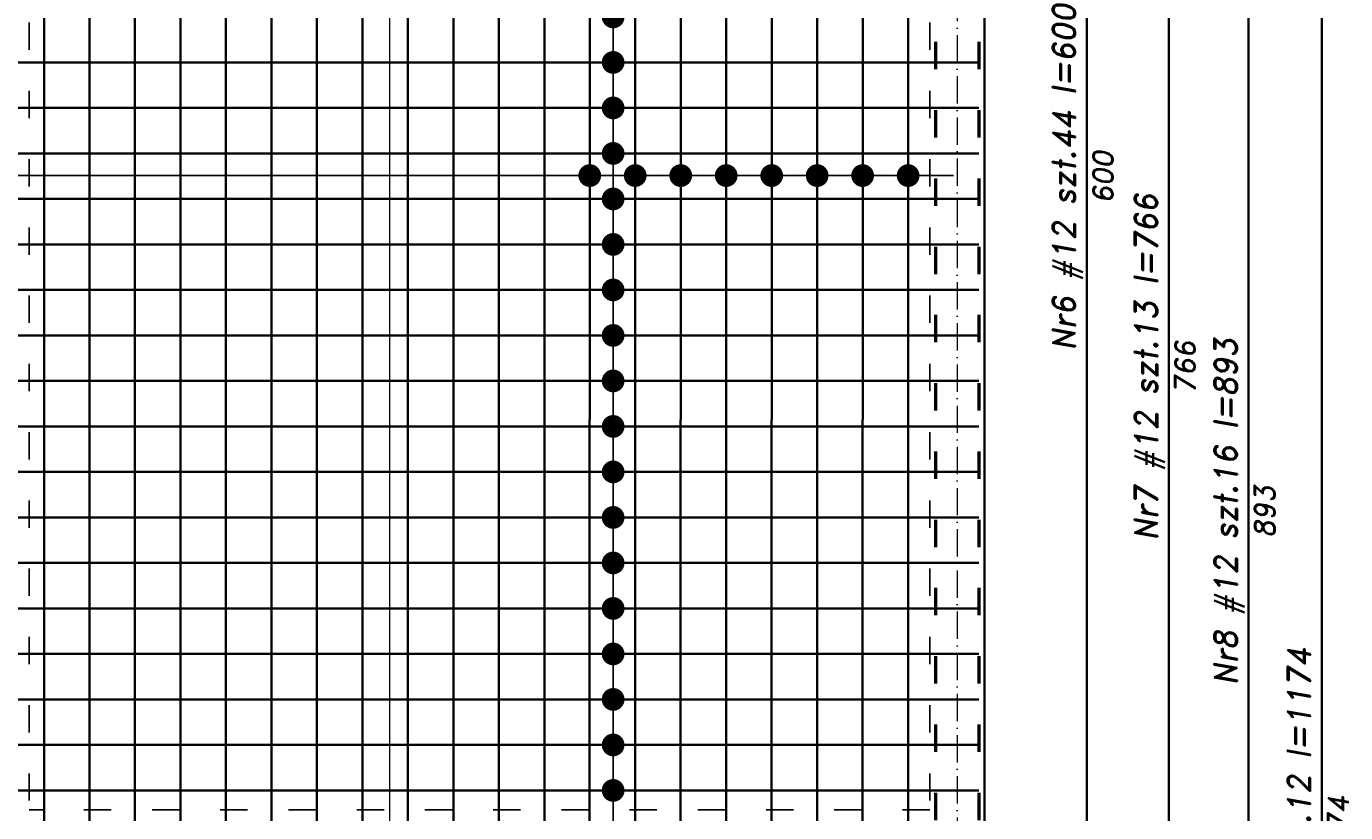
# Model space of a CAD drawing. Header units: millimetres. Extents: x 300938 to 312016, y 11971 to 20881.
# Tile 135 of 239: x 308001 to 308581, y 16930 to 17276. Entities that reach past the tile are written whole.
import ezdxf

# ---------------------------------------------------------------- set-up
doc = ezdxf.new("R2010")
doc.units = ezdxf.units.MM
doc.linetypes.add('ACAD_ISO03W100', pattern=[30, 12, -18])
doc.linetypes.add('ACAD_ISO10W100', pattern=[18, 12, -3, 0, -3])
for name, color, linetype, lineweight in [('konstrukcja', 3, 'Continuous', 35), ('konstrukcja wymiary', 1, 'Continuous', 13), ('opisy', 2, 'Continuous', 18), ('osie', 5, 'ACAD_ISO10W100', 13), ('zbrojenie', 4, 'Continuous', 50), ('zbrojenie płyty', 141, 'Continuous', 35)]:
    doc.layers.add(name, color=color, linetype=linetype, lineweight=lineweight)
doc.layers.add('przerywane', color=6, linetype='ACAD_ISO03W100')
doc.styles.add('KONSTRUKCJA', font='romand.shx', dxfattribs={"oblique": 10})
doc.styles.get("Standard").update_dxf_attribs({"font": 'romand.shx', "oblique": 10})
doc.dimstyles.new('150', dxfattribs={"dimtxt": 10, "dimasz": 7, "dimexe": 1.25, "dimexo": 0.625, "dimgap": 3, "dimtad": 1, "dimdec": 0, "dimrnd": 0.5, "dimtxsty": 'KONSTRUKCJA', "dimblk": 'ARCHTICK', "dimcen": 2.5, "dimadec": 0, "dimazin": 0, "dimtfac": 1, "dimtdec": 0, "dimtix": 1, "dimtmove": 0, "dimatfit": 3, "dimfxl": 4, "dimfxlon": 1, "dimarcsym": 0})
doc.dimstyles.new('kropki', dxfattribs={"dimtxt": 0.001, "dimasz": 10, "dimexe": 1.25, "dimexo": 0.625, "dimgap": 1, "dimtad": 1, "dimtxsty": 'Standard', "dimblk": 'DOT', "dimcen": 2.5, "dimadec": 0, "dimazin": 0, "dimtfac": 1, "dimtmove": 0, "dimatfit": 3, "dimfxl": 1, "dimfxlon": 1, "dimarcsym": 0})

# ---------------------------------------------------------------- blocks, each defined once
blk = doc.blocks.new('_ArchTick')
at = {"color": 0, "linetype": 'ByBlock', "lineweight": 13, "const_width": 0.15}
blk.add_lwpolyline([(-0.5, -0.5), (0.5, 0.5)], dxfattribs=at)
blk = doc.blocks.new('*D1286')
at = {"layer": 'Defpoints', "color": 0, "transparency": 16777216}
for p in [(308398.44, 17601.22), (308234.44, 16613.22), (308398.44, 16613.22)]:
    blk.add_point(p, dxfattribs=at)
at = {"layer": 'konstrukcja wymiary', "color": 0, "lineweight": -2, "transparency": 16777216}
for p, q in [((308234.44, 17597.22), (308234.44, 17602.47)), ((308234.44, 17601.22), (308398.44, 17601.22)), ((308398.44, 17597.22), (308398.44, 17602.47))]:
    blk.add_line(p, q, dxfattribs=at)
at = {"layer": 'konstrukcja wymiary', "color": 0, "lineweight": -2, "transparency": 16777216, "xscale": 7, "yscale": 7, "zscale": 7, "rotation": 180}
blk.add_blockref('_ArchTick', (308234.44, 17601.22), dxfattribs=at)
at = {"layer": 'konstrukcja wymiary', "color": 0, "lineweight": -2, "transparency": 16777216, "xscale": 7, "yscale": 7, "zscale": 7}
blk.add_blockref('_ArchTick', (308398.44, 17601.22), dxfattribs=at)
at = {"layer": 'konstrukcja wymiary', "color": 0, "transparency": 16777216, "insert": (308316.44, 17609.22), "char_height": 10, "attachment_point": 5, "style": 'KONSTRUKCJA'}
blk.add_mtext('164', dxfattribs=at)
blk = doc.blocks.new('*D1287')
at = {"layer": 'Defpoints', "color": 0, "transparency": 16777216}
for p in [(308422.44, 17601.22), (308422.44, 17511.22), (308398.44, 16613.22)]:
    blk.add_point(p, dxfattribs=at)
at = {"layer": 'konstrukcja wymiary', "color": 0, "lineweight": -2, "transparency": 16777216}
for p, q in [((308398.44, 17601.22), (308391.44, 17601.22)), ((308398.44, 17597.22), (308398.44, 17602.47)), ((308398.44, 17601.22), (308422.44, 17601.22)), ((308422.44, 17597.22), (308422.44, 17602.47)), ((308422.44, 17601.22), (308429.44, 17601.22))]:
    blk.add_line(p, q, dxfattribs=at)
at = {"layer": 'konstrukcja wymiary', "color": 0, "lineweight": -2, "transparency": 16777216, "xscale": 7, "yscale": 7, "zscale": 7}
blk.add_blockref('_ArchTick', (308398.44, 17601.22), dxfattribs=at)
at = {"layer": 'konstrukcja wymiary', "color": 0, "lineweight": -2, "transparency": 16777216, "xscale": 7, "yscale": 7, "zscale": 7, "rotation": 180}
blk.add_blockref('_ArchTick', (308422.44, 17601.22), dxfattribs=at)
at = {"layer": 'konstrukcja wymiary', "color": 0, "transparency": 16777216, "insert": (308410.44, 17609.22), "char_height": 10, "attachment_point": 5, "style": 'KONSTRUKCJA'}
blk.add_mtext('24', dxfattribs=at)
blk = doc.blocks.new('_Dot')
at = {"color": 0, "linetype": 'ByBlock', "lineweight": -2}
blk.add_line((-0.5, 0), (-1, 0), dxfattribs=at)
at = {"color": 0, "linetype": 'ByBlock', "const_width": 0.5}
blk.add_lwpolyline([(-0.25, 0, 1), (0.25, 0, 1)], format="xyb", close=True, dxfattribs=at)
blk = doc.blocks.new('*D1364')
at = {"layer": 'Defpoints', "color": 0, "transparency": 16777216}
for p in [(308248.93, 17299.72), (308248.93, 17279.72), (308259.19, 17279.72)]:
    blk.add_point(p, dxfattribs=at)
at = {"layer": 'konstrukcja wymiary', "color": 0, "lineweight": -2, "transparency": 16777216}
for p, q in [((308259.19, 17309.72), (308259.19, 17319.72)), ((308258.19, 17299.72), (308260.44, 17299.72)), ((308259.19, 17299.72), (308259.19, 17279.72)), ((308258.19, 17279.72), (308260.44, 17279.72)), ((308259.19, 17269.72), (308259.19, 17259.72))]:
    blk.add_line(p, q, dxfattribs=at)
at = {"layer": 'konstrukcja wymiary', "color": 0, "lineweight": -2, "transparency": 16777216, "xscale": 10, "yscale": 10, "zscale": 10}
for p, rotation in [((308259.19, 17299.72), 270), ((308259.19, 17279.72), 90)]:
    blk.add_blockref('_Dot', p, dxfattribs=dict(at, rotation=rotation))
at = {"layer": 'konstrukcja wymiary', "color": 0, "transparency": 16777216, "insert": (308258.19, 17289.72), "char_height": 0.001, "attachment_point": 5, "rotation": 90}
blk.add_mtext('20', dxfattribs=at)
blk = doc.blocks.new('*D1365')
at = {"layer": 'Defpoints', "color": 0, "transparency": 16777216}
for p in [(308248.93, 17279.72), (308248.93, 17259.72), (308259.19, 17259.72)]:
    blk.add_point(p, dxfattribs=at)
at = {"layer": 'konstrukcja wymiary', "color": 0, "lineweight": -2, "transparency": 16777216}
for p, q in [((308259.19, 17289.72), (308259.19, 17299.72)), ((308258.19, 17279.72), (308260.44, 17279.72)), ((308259.19, 17279.72), (308259.19, 17259.72)), ((308258.19, 17259.72), (308260.44, 17259.72)), ((308259.19, 17249.72), (308259.19, 17239.72))]:
    blk.add_line(p, q, dxfattribs=at)
at = {"layer": 'konstrukcja wymiary', "color": 0, "lineweight": -2, "transparency": 16777216, "xscale": 10, "yscale": 10, "zscale": 10}
for p, rotation in [((308259.19, 17279.72), 270), ((308259.19, 17259.72), 90)]:
    blk.add_blockref('_Dot', p, dxfattribs=dict(at, rotation=rotation))
at = {"layer": 'konstrukcja wymiary', "color": 0, "transparency": 16777216, "insert": (308258.19, 17269.72), "char_height": 0.001, "attachment_point": 5, "rotation": 90}
blk.add_mtext('20', dxfattribs=at)
blk = doc.blocks.new('*D1366')
at = {"layer": 'Defpoints', "color": 0, "transparency": 16777216}
for p in [(308248.93, 17259.72), (308248.93, 17239.72), (308259.19, 17239.72)]:
    blk.add_point(p, dxfattribs=at)
at = {"layer": 'konstrukcja wymiary', "color": 0, "lineweight": -2, "transparency": 16777216}
for p, q in [((308259.19, 17269.72), (308259.19, 17279.72)), ((308258.19, 17259.72), (308260.44, 17259.72)), ((308259.19, 17259.72), (308259.19, 17239.72)), ((308258.19, 17239.72), (308260.44, 17239.72)), ((308259.19, 17229.72), (308259.19, 17219.72))]:
    blk.add_line(p, q, dxfattribs=at)
at = {"layer": 'konstrukcja wymiary', "color": 0, "lineweight": -2, "transparency": 16777216, "xscale": 10, "yscale": 10, "zscale": 10}
for p, rotation in [((308259.19, 17259.72), 270), ((308259.19, 17239.72), 90)]:
    blk.add_blockref('_Dot', p, dxfattribs=dict(at, rotation=rotation))
at = {"layer": 'konstrukcja wymiary', "color": 0, "transparency": 16777216, "insert": (308258.19, 17249.72), "char_height": 0.001, "attachment_point": 5, "rotation": 90}
blk.add_mtext('20', dxfattribs=at)
blk = doc.blocks.new('*D1367')
at = {"layer": 'Defpoints', "color": 0, "transparency": 16777216}
for p in [(308248.93, 17239.72), (308248.93, 17219.72), (308259.19, 17219.72)]:
    blk.add_point(p, dxfattribs=at)
at = {"layer": 'konstrukcja wymiary', "color": 0, "lineweight": -2, "transparency": 16777216}
for p, q in [((308259.19, 17249.72), (308259.19, 17259.72)), ((308258.19, 17239.72), (308260.44, 17239.72)), ((308259.19, 17239.72), (308259.19, 17219.72)), ((308258.19, 17219.72), (308260.44, 17219.72)), ((308259.19, 17209.72), (308259.19, 17199.72))]:
    blk.add_line(p, q, dxfattribs=at)
at = {"layer": 'konstrukcja wymiary', "color": 0, "lineweight": -2, "transparency": 16777216, "xscale": 10, "yscale": 10, "zscale": 10}
for p, rotation in [((308259.19, 17239.72), 270), ((308259.19, 17219.72), 90)]:
    blk.add_blockref('_Dot', p, dxfattribs=dict(at, rotation=rotation))
at = {"layer": 'konstrukcja wymiary', "color": 0, "transparency": 16777216, "insert": (308258.19, 17229.72), "char_height": 0.001, "attachment_point": 5, "rotation": 90}
blk.add_mtext('20', dxfattribs=at)
blk = doc.blocks.new('*D1368')
at = {"layer": 'Defpoints', "color": 0, "transparency": 16777216}
for p in [(308248.93, 17219.72), (308248.93, 17199.72), (308259.19, 17199.72)]:
    blk.add_point(p, dxfattribs=at)
at = {"layer": 'konstrukcja wymiary', "color": 0, "lineweight": -2, "transparency": 16777216}
for p, q in [((308259.19, 17229.72), (308259.19, 17239.72)), ((308258.19, 17219.72), (308260.44, 17219.72)), ((308259.19, 17219.72), (308259.19, 17199.72)), ((308258.19, 17199.72), (308260.44, 17199.72)), ((308259.19, 17189.72), (308259.19, 17179.72))]:
    blk.add_line(p, q, dxfattribs=at)
at = {"layer": 'konstrukcja wymiary', "color": 0, "lineweight": -2, "transparency": 16777216, "xscale": 10, "yscale": 10, "zscale": 10}
for p, rotation in [((308259.19, 17219.72), 270), ((308259.19, 17199.72), 90)]:
    blk.add_blockref('_Dot', p, dxfattribs=dict(at, rotation=rotation))
at = {"layer": 'konstrukcja wymiary', "color": 0, "transparency": 16777216, "insert": (308258.19, 17209.72), "char_height": 0.001, "attachment_point": 5, "rotation": 90}
blk.add_mtext('20', dxfattribs=at)
blk = doc.blocks.new('*D1369')
at = {"layer": 'Defpoints', "color": 0, "transparency": 16777216}
for p in [(308248.93, 17199.72), (308248.93, 17179.72), (308259.19, 17179.72)]:
    blk.add_point(p, dxfattribs=at)
at = {"layer": 'konstrukcja wymiary', "color": 0, "lineweight": -2, "transparency": 16777216}
for p, q in [((308259.19, 17209.72), (308259.19, 17219.72)), ((308258.19, 17199.72), (308260.44, 17199.72)), ((308259.19, 17199.72), (308259.19, 17179.72)), ((308258.19, 17179.72), (308260.44, 17179.72)), ((308259.19, 17169.72), (308259.19, 17159.72))]:
    blk.add_line(p, q, dxfattribs=at)
at = {"layer": 'konstrukcja wymiary', "color": 0, "lineweight": -2, "transparency": 16777216, "xscale": 10, "yscale": 10, "zscale": 10}
for p, rotation in [((308259.19, 17199.72), 270), ((308259.19, 17179.72), 90)]:
    blk.add_blockref('_Dot', p, dxfattribs=dict(at, rotation=rotation))
at = {"layer": 'konstrukcja wymiary', "color": 0, "transparency": 16777216, "insert": (308258.19, 17189.72), "char_height": 0.001, "attachment_point": 5, "rotation": 90}
blk.add_mtext('20', dxfattribs=at)
blk = doc.blocks.new('*D1370')
at = {"layer": 'Defpoints', "color": 0, "transparency": 16777216}
for p in [(308248.93, 17179.72), (308248.93, 17159.72), (308259.19, 17159.72)]:
    blk.add_point(p, dxfattribs=at)
at = {"layer": 'konstrukcja wymiary', "color": 0, "lineweight": -2, "transparency": 16777216}
for p, q in [((308259.19, 17189.72), (308259.19, 17199.72)), ((308258.19, 17179.72), (308260.44, 17179.72)), ((308259.19, 17179.72), (308259.19, 17159.72)), ((308258.19, 17159.72), (308260.44, 17159.72)), ((308259.19, 17149.72), (308259.19, 17139.72))]:
    blk.add_line(p, q, dxfattribs=at)
at = {"layer": 'konstrukcja wymiary', "color": 0, "lineweight": -2, "transparency": 16777216, "xscale": 10, "yscale": 10, "zscale": 10}
for p, rotation in [((308259.19, 17179.72), 270), ((308259.19, 17159.72), 90)]:
    blk.add_blockref('_Dot', p, dxfattribs=dict(at, rotation=rotation))
at = {"layer": 'konstrukcja wymiary', "color": 0, "transparency": 16777216, "insert": (308258.19, 17169.72), "char_height": 0.001, "attachment_point": 5, "rotation": 90}
blk.add_mtext('20', dxfattribs=at)
blk = doc.blocks.new('*D1371')
at = {"layer": 'Defpoints', "color": 0, "transparency": 16777216}
for p in [(308248.93, 17159.72), (308248.93, 17139.72), (308259.19, 17139.72)]:
    blk.add_point(p, dxfattribs=at)
at = {"layer": 'konstrukcja wymiary', "color": 0, "lineweight": -2, "transparency": 16777216}
for p, q in [((308259.19, 17169.72), (308259.19, 17179.72)), ((308258.19, 17159.72), (308260.44, 17159.72)), ((308259.19, 17159.72), (308259.19, 17139.72)), ((308258.19, 17139.72), (308260.44, 17139.72)), ((308259.19, 17129.72), (308259.19, 17119.72))]:
    blk.add_line(p, q, dxfattribs=at)
at = {"layer": 'konstrukcja wymiary', "color": 0, "lineweight": -2, "transparency": 16777216, "xscale": 10, "yscale": 10, "zscale": 10}
for p, rotation in [((308259.19, 17159.72), 270), ((308259.19, 17139.72), 90)]:
    blk.add_blockref('_Dot', p, dxfattribs=dict(at, rotation=rotation))
at = {"layer": 'konstrukcja wymiary', "color": 0, "transparency": 16777216, "insert": (308258.19, 17149.72), "char_height": 0.001, "attachment_point": 5, "rotation": 90}
blk.add_mtext('20', dxfattribs=at)
blk = doc.blocks.new('*D1372')
at = {"layer": 'Defpoints', "color": 0, "transparency": 16777216}
for p in [(308248.93, 17139.72), (308248.93, 17119.72), (308259.19, 17119.72)]:
    blk.add_point(p, dxfattribs=at)
at = {"layer": 'konstrukcja wymiary', "color": 0, "lineweight": -2, "transparency": 16777216}
for p, q in [((308259.19, 17149.72), (308259.19, 17159.72)), ((308258.19, 17139.72), (308260.44, 17139.72)), ((308259.19, 17139.72), (308259.19, 17119.72)), ((308258.19, 17119.72), (308260.44, 17119.72)), ((308259.19, 17109.72), (308259.19, 17099.72))]:
    blk.add_line(p, q, dxfattribs=at)
at = {"layer": 'konstrukcja wymiary', "color": 0, "lineweight": -2, "transparency": 16777216, "xscale": 10, "yscale": 10, "zscale": 10}
for p, rotation in [((308259.19, 17139.72), 270), ((308259.19, 17119.72), 90)]:
    blk.add_blockref('_Dot', p, dxfattribs=dict(at, rotation=rotation))
at = {"layer": 'konstrukcja wymiary', "color": 0, "transparency": 16777216, "insert": (308258.19, 17129.72), "char_height": 0.001, "attachment_point": 5, "rotation": 90}
blk.add_mtext('20', dxfattribs=at)
blk = doc.blocks.new('*D1373')
at = {"layer": 'Defpoints', "color": 0, "transparency": 16777216}
for p in [(308248.93, 17119.72), (308248.93, 17099.72), (308259.19, 17099.72)]:
    blk.add_point(p, dxfattribs=at)
at = {"layer": 'konstrukcja wymiary', "color": 0, "lineweight": -2, "transparency": 16777216}
for p, q in [((308259.19, 17129.72), (308259.19, 17139.72)), ((308258.19, 17119.72), (308260.44, 17119.72)), ((308259.19, 17119.72), (308259.19, 17099.72)), ((308258.19, 17099.72), (308260.44, 17099.72)), ((308259.19, 17089.72), (308259.19, 17079.72))]:
    blk.add_line(p, q, dxfattribs=at)
at = {"layer": 'konstrukcja wymiary', "color": 0, "lineweight": -2, "transparency": 16777216, "xscale": 10, "yscale": 10, "zscale": 10}
for p, rotation in [((308259.19, 17119.72), 270), ((308259.19, 17099.72), 90)]:
    blk.add_blockref('_Dot', p, dxfattribs=dict(at, rotation=rotation))
at = {"layer": 'konstrukcja wymiary', "color": 0, "transparency": 16777216, "insert": (308258.19, 17109.72), "char_height": 0.001, "attachment_point": 5, "rotation": 90}
blk.add_mtext('20', dxfattribs=at)
blk = doc.blocks.new('*D1374')
at = {"layer": 'Defpoints', "color": 0, "transparency": 16777216}
for p in [(308248.93, 17099.72), (308248.93, 17079.72), (308259.19, 17079.72)]:
    blk.add_point(p, dxfattribs=at)
at = {"layer": 'konstrukcja wymiary', "color": 0, "lineweight": -2, "transparency": 16777216}
for p, q in [((308259.19, 17109.72), (308259.19, 17119.72)), ((308258.19, 17099.72), (308260.44, 17099.72)), ((308259.19, 17099.72), (308259.19, 17079.72)), ((308258.19, 17079.72), (308260.44, 17079.72)), ((308259.19, 17069.72), (308259.19, 17059.72))]:
    blk.add_line(p, q, dxfattribs=at)
at = {"layer": 'konstrukcja wymiary', "color": 0, "lineweight": -2, "transparency": 16777216, "xscale": 10, "yscale": 10, "zscale": 10}
for p, rotation in [((308259.19, 17099.72), 270), ((308259.19, 17079.72), 90)]:
    blk.add_blockref('_Dot', p, dxfattribs=dict(at, rotation=rotation))
at = {"layer": 'konstrukcja wymiary', "color": 0, "transparency": 16777216, "insert": (308258.19, 17089.72), "char_height": 0.001, "attachment_point": 5, "rotation": 90}
blk.add_mtext('20', dxfattribs=at)
blk = doc.blocks.new('*D1375')
at = {"layer": 'Defpoints', "color": 0, "transparency": 16777216}
for p in [(308248.93, 17079.72), (308248.93, 17059.72), (308259.19, 17059.72)]:
    blk.add_point(p, dxfattribs=at)
at = {"layer": 'konstrukcja wymiary', "color": 0, "lineweight": -2, "transparency": 16777216}
for p, q in [((308259.19, 17089.72), (308259.19, 17099.72)), ((308258.19, 17079.72), (308260.44, 17079.72)), ((308259.19, 17079.72), (308259.19, 17059.72)), ((308258.19, 17059.72), (308260.44, 17059.72)), ((308259.19, 17049.72), (308259.19, 17039.72))]:
    blk.add_line(p, q, dxfattribs=at)
at = {"layer": 'konstrukcja wymiary', "color": 0, "lineweight": -2, "transparency": 16777216, "xscale": 10, "yscale": 10, "zscale": 10}
for p, rotation in [((308259.19, 17079.72), 270), ((308259.19, 17059.72), 90)]:
    blk.add_blockref('_Dot', p, dxfattribs=dict(at, rotation=rotation))
at = {"layer": 'konstrukcja wymiary', "color": 0, "transparency": 16777216, "insert": (308258.19, 17069.72), "char_height": 0.001, "attachment_point": 5, "rotation": 90}
blk.add_mtext('20', dxfattribs=at)
blk = doc.blocks.new('*D1376')
at = {"layer": 'Defpoints', "color": 0, "transparency": 16777216}
for p in [(308248.93, 17059.72), (308248.93, 17039.72), (308259.19, 17039.72)]:
    blk.add_point(p, dxfattribs=at)
at = {"layer": 'konstrukcja wymiary', "color": 0, "lineweight": -2, "transparency": 16777216}
for p, q in [((308259.19, 17069.72), (308259.19, 17079.72)), ((308258.19, 17059.72), (308260.44, 17059.72)), ((308259.19, 17059.72), (308259.19, 17039.72)), ((308258.19, 17039.72), (308260.44, 17039.72)), ((308259.19, 17029.72), (308259.19, 17019.72))]:
    blk.add_line(p, q, dxfattribs=at)
at = {"layer": 'konstrukcja wymiary', "color": 0, "lineweight": -2, "transparency": 16777216, "xscale": 10, "yscale": 10, "zscale": 10}
for p, rotation in [((308259.19, 17059.72), 270), ((308259.19, 17039.72), 90)]:
    blk.add_blockref('_Dot', p, dxfattribs=dict(at, rotation=rotation))
at = {"layer": 'konstrukcja wymiary', "color": 0, "transparency": 16777216, "insert": (308258.19, 17049.72), "char_height": 0.001, "attachment_point": 5, "rotation": 90}
blk.add_mtext('20', dxfattribs=at)
blk = doc.blocks.new('*D1377')
at = {"layer": 'Defpoints', "color": 0, "transparency": 16777216}
for p in [(308248.93, 17039.72), (308248.93, 17019.72), (308259.19, 17019.72)]:
    blk.add_point(p, dxfattribs=at)
at = {"layer": 'konstrukcja wymiary', "color": 0, "lineweight": -2, "transparency": 16777216}
for p, q in [((308259.19, 17049.72), (308259.19, 17059.72)), ((308258.19, 17039.72), (308260.44, 17039.72)), ((308259.19, 17039.72), (308259.19, 17019.72)), ((308258.19, 17019.72), (308260.44, 17019.72)), ((308259.19, 17009.72), (308259.19, 16999.72))]:
    blk.add_line(p, q, dxfattribs=at)
at = {"layer": 'konstrukcja wymiary', "color": 0, "lineweight": -2, "transparency": 16777216, "xscale": 10, "yscale": 10, "zscale": 10}
for p, rotation in [((308259.19, 17039.72), 270), ((308259.19, 17019.72), 90)]:
    blk.add_blockref('_Dot', p, dxfattribs=dict(at, rotation=rotation))
at = {"layer": 'konstrukcja wymiary', "color": 0, "transparency": 16777216, "insert": (308258.19, 17029.72), "char_height": 0.001, "attachment_point": 5, "rotation": 90}
blk.add_mtext('20', dxfattribs=at)
blk = doc.blocks.new('*D1378')
at = {"layer": 'Defpoints', "color": 0, "transparency": 16777216}
for p in [(308248.93, 17019.72), (308248.93, 16999.72), (308259.19, 16999.72)]:
    blk.add_point(p, dxfattribs=at)
at = {"layer": 'konstrukcja wymiary', "color": 0, "lineweight": -2, "transparency": 16777216}
for p, q in [((308259.19, 17029.72), (308259.19, 17039.72)), ((308258.19, 17019.72), (308260.44, 17019.72)), ((308259.19, 17019.72), (308259.19, 16999.72)), ((308258.19, 16999.72), (308260.44, 16999.72)), ((308259.19, 16989.72), (308259.19, 16979.72))]:
    blk.add_line(p, q, dxfattribs=at)
at = {"layer": 'konstrukcja wymiary', "color": 0, "lineweight": -2, "transparency": 16777216, "xscale": 10, "yscale": 10, "zscale": 10}
for p, rotation in [((308259.19, 17019.72), 270), ((308259.19, 16999.72), 90)]:
    blk.add_blockref('_Dot', p, dxfattribs=dict(at, rotation=rotation))
at = {"layer": 'konstrukcja wymiary', "color": 0, "transparency": 16777216, "insert": (308258.19, 17009.72), "char_height": 0.001, "attachment_point": 5, "rotation": 90}
blk.add_mtext('20', dxfattribs=at)
blk = doc.blocks.new('*D1379')
at = {"layer": 'Defpoints', "color": 0, "transparency": 16777216}
for p in [(308248.93, 16999.72), (308248.93, 16979.72), (308259.19, 16979.72)]:
    blk.add_point(p, dxfattribs=at)
at = {"layer": 'konstrukcja wymiary', "color": 0, "lineweight": -2, "transparency": 16777216}
for p, q in [((308259.19, 17009.72), (308259.19, 17019.72)), ((308258.19, 16999.72), (308260.44, 16999.72)), ((308259.19, 16999.72), (308259.19, 16979.72)), ((308258.19, 16979.72), (308260.44, 16979.72)), ((308259.19, 16969.72), (308259.19, 16959.72))]:
    blk.add_line(p, q, dxfattribs=at)
at = {"layer": 'konstrukcja wymiary', "color": 0, "lineweight": -2, "transparency": 16777216, "xscale": 10, "yscale": 10, "zscale": 10}
for p, rotation in [((308259.19, 16999.72), 270), ((308259.19, 16979.72), 90)]:
    blk.add_blockref('_Dot', p, dxfattribs=dict(at, rotation=rotation))
at = {"layer": 'konstrukcja wymiary', "color": 0, "transparency": 16777216, "insert": (308258.19, 16989.72), "char_height": 0.001, "attachment_point": 5, "rotation": 90}
blk.add_mtext('20', dxfattribs=at)
blk = doc.blocks.new('*D1380')
at = {"layer": 'Defpoints', "color": 0, "transparency": 16777216}
for p in [(308248.93, 16979.72), (308248.93, 16959.72), (308259.19, 16959.72)]:
    blk.add_point(p, dxfattribs=at)
at = {"layer": 'konstrukcja wymiary', "color": 0, "lineweight": -2, "transparency": 16777216}
for p, q in [((308259.19, 16989.72), (308259.19, 16999.72)), ((308258.19, 16979.72), (308260.44, 16979.72)), ((308259.19, 16979.72), (308259.19, 16959.72)), ((308258.19, 16959.72), (308260.44, 16959.72)), ((308259.19, 16949.72), (308259.19, 16939.72))]:
    blk.add_line(p, q, dxfattribs=at)
at = {"layer": 'konstrukcja wymiary', "color": 0, "lineweight": -2, "transparency": 16777216, "xscale": 10, "yscale": 10, "zscale": 10}
for p, rotation in [((308259.19, 16979.72), 270), ((308259.19, 16959.72), 90)]:
    blk.add_blockref('_Dot', p, dxfattribs=dict(at, rotation=rotation))
at = {"layer": 'konstrukcja wymiary', "color": 0, "transparency": 16777216, "insert": (308258.19, 16969.72), "char_height": 0.001, "attachment_point": 5, "rotation": 90}
blk.add_mtext('20', dxfattribs=at)
blk = doc.blocks.new('*D1381')
at = {"layer": 'Defpoints', "color": 0, "transparency": 16777216}
for p in [(308248.93, 16959.72), (308248.93, 16939.72), (308259.19, 16939.72)]:
    blk.add_point(p, dxfattribs=at)
at = {"layer": 'konstrukcja wymiary', "color": 0, "lineweight": -2, "transparency": 16777216}
for p, q in [((308259.19, 16969.72), (308259.19, 16979.72)), ((308258.19, 16959.72), (308260.44, 16959.72)), ((308259.19, 16959.72), (308259.19, 16939.72)), ((308258.19, 16939.72), (308260.44, 16939.72)), ((308259.19, 16929.72), (308259.19, 16919.72))]:
    blk.add_line(p, q, dxfattribs=at)
at = {"layer": 'konstrukcja wymiary', "color": 0, "lineweight": -2, "transparency": 16777216, "xscale": 10, "yscale": 10, "zscale": 10}
for p, rotation in [((308259.19, 16959.72), 270), ((308259.19, 16939.72), 90)]:
    blk.add_blockref('_Dot', p, dxfattribs=dict(at, rotation=rotation))
at = {"layer": 'konstrukcja wymiary', "color": 0, "transparency": 16777216, "insert": (308258.19, 16949.72), "char_height": 0.001, "attachment_point": 5, "rotation": 90}
blk.add_mtext('20', dxfattribs=at)
blk = doc.blocks.new('*D1568')
at = {"layer": 'Defpoints', "color": 0, "transparency": 16777216}
for p in [(306808.94, 17219.72), (308248.9, 17209.99), (308248.9, 17199.72)]:
    blk.add_point(p, dxfattribs=at)
at = {"layer": 'konstrukcja wymiary', "color": 0, "lineweight": -2, "transparency": 16777216}
for p, q in [((306808.94, 17210.99), (306808.94, 17208.74)), ((308248.9, 17208.99), (308248.9, 17211.24)), ((306818.94, 17209.99), (308238.9, 17209.99))]:
    blk.add_line(p, q, dxfattribs=at)
at = {"layer": 'konstrukcja wymiary', "color": 0, "lineweight": -2, "transparency": 16777216, "xscale": 10, "yscale": 10, "zscale": 10, "rotation": 180}
blk.add_blockref('_Dot', (306808.94, 17209.99), dxfattribs=at)
at = {"layer": 'konstrukcja wymiary', "color": 0, "lineweight": -2, "transparency": 16777216, "xscale": 10, "yscale": 10, "zscale": 10}
blk.add_blockref('_Dot', (308248.9, 17209.99), dxfattribs=at)
at = {"layer": 'konstrukcja wymiary', "color": 0, "transparency": 16777216, "insert": (307528.92, 17210.99), "char_height": 0.001, "attachment_point": 5}
blk.add_mtext('1439,96', dxfattribs=at)
blk = doc.blocks.new('*D1569')
at = {"layer": 'Defpoints', "color": 0, "transparency": 16777216}
for p in [(308268.9, 17209.99), (308248.9, 17199.72), (308268.9, 17199.72)]:
    blk.add_point(p, dxfattribs=at)
at = {"layer": 'konstrukcja wymiary', "color": 0, "lineweight": -2, "transparency": 16777216}
for p, q in [((308248.9, 17208.99), (308248.9, 17211.24)), ((308268.9, 17208.99), (308268.9, 17211.24)), ((308238.9, 17209.99), (308228.9, 17209.99)), ((308248.9, 17209.99), (308268.9, 17209.99)), ((308278.9, 17209.99), (308288.9, 17209.99))]:
    blk.add_line(p, q, dxfattribs=at)
at = {"layer": 'konstrukcja wymiary', "color": 0, "lineweight": -2, "transparency": 16777216, "xscale": 10, "yscale": 10, "zscale": 10}
blk.add_blockref('_Dot', (308248.9, 17209.99), dxfattribs=at)
at = {"layer": 'konstrukcja wymiary', "color": 0, "lineweight": -2, "transparency": 16777216, "xscale": 10, "yscale": 10, "zscale": 10, "rotation": 180}
blk.add_blockref('_Dot', (308268.9, 17209.99), dxfattribs=at)
at = {"layer": 'konstrukcja wymiary', "color": 0, "transparency": 16777216, "insert": (308258.9, 17210.99), "char_height": 0.001, "attachment_point": 5}
blk.add_mtext('20', dxfattribs=at)
blk = doc.blocks.new('*D1570')
at = {"layer": 'Defpoints', "color": 0, "transparency": 16777216}
for p in [(308288.9, 17209.99), (308268.9, 17199.72), (308288.9, 17199.72)]:
    blk.add_point(p, dxfattribs=at)
at = {"layer": 'konstrukcja wymiary', "color": 0, "lineweight": -2, "transparency": 16777216}
for p, q in [((308268.9, 17208.99), (308268.9, 17211.24)), ((308288.9, 17208.99), (308288.9, 17211.24)), ((308258.9, 17209.99), (308248.9, 17209.99)), ((308268.9, 17209.99), (308288.9, 17209.99)), ((308298.9, 17209.99), (308308.9, 17209.99))]:
    blk.add_line(p, q, dxfattribs=at)
at = {"layer": 'konstrukcja wymiary', "color": 0, "lineweight": -2, "transparency": 16777216, "xscale": 10, "yscale": 10, "zscale": 10}
blk.add_blockref('_Dot', (308268.9, 17209.99), dxfattribs=at)
at = {"layer": 'konstrukcja wymiary', "color": 0, "lineweight": -2, "transparency": 16777216, "xscale": 10, "yscale": 10, "zscale": 10, "rotation": 180}
blk.add_blockref('_Dot', (308288.9, 17209.99), dxfattribs=at)
at = {"layer": 'konstrukcja wymiary', "color": 0, "transparency": 16777216, "insert": (308278.9, 17210.99), "char_height": 0.001, "attachment_point": 5}
blk.add_mtext('20', dxfattribs=at)
blk = doc.blocks.new('*D1571')
at = {"layer": 'Defpoints', "color": 0, "transparency": 16777216}
for p in [(308308.9, 17209.99), (308288.9, 17199.72), (308308.9, 17199.72)]:
    blk.add_point(p, dxfattribs=at)
at = {"layer": 'konstrukcja wymiary', "color": 0, "lineweight": -2, "transparency": 16777216}
for p, q in [((308288.9, 17208.99), (308288.9, 17211.24)), ((308308.9, 17208.99), (308308.9, 17211.24)), ((308278.9, 17209.99), (308268.9, 17209.99)), ((308288.9, 17209.99), (308308.9, 17209.99)), ((308318.9, 17209.99), (308328.9, 17209.99))]:
    blk.add_line(p, q, dxfattribs=at)
at = {"layer": 'konstrukcja wymiary', "color": 0, "lineweight": -2, "transparency": 16777216, "xscale": 10, "yscale": 10, "zscale": 10}
blk.add_blockref('_Dot', (308288.9, 17209.99), dxfattribs=at)
at = {"layer": 'konstrukcja wymiary', "color": 0, "lineweight": -2, "transparency": 16777216, "xscale": 10, "yscale": 10, "zscale": 10, "rotation": 180}
blk.add_blockref('_Dot', (308308.9, 17209.99), dxfattribs=at)
at = {"layer": 'konstrukcja wymiary', "color": 0, "transparency": 16777216, "insert": (308298.9, 17210.99), "char_height": 0.001, "attachment_point": 5}
blk.add_mtext('20', dxfattribs=at)
blk = doc.blocks.new('*D1572')
at = {"layer": 'Defpoints', "color": 0, "transparency": 16777216}
for p in [(308328.9, 17209.99), (308308.9, 17199.72), (308328.9, 17199.72)]:
    blk.add_point(p, dxfattribs=at)
at = {"layer": 'konstrukcja wymiary', "color": 0, "lineweight": -2, "transparency": 16777216}
for p, q in [((308308.9, 17208.99), (308308.9, 17211.24)), ((308328.9, 17208.99), (308328.9, 17211.24)), ((308298.9, 17209.99), (308288.9, 17209.99)), ((308308.9, 17209.99), (308328.9, 17209.99)), ((308338.9, 17209.99), (308348.9, 17209.99))]:
    blk.add_line(p, q, dxfattribs=at)
at = {"layer": 'konstrukcja wymiary', "color": 0, "lineweight": -2, "transparency": 16777216, "xscale": 10, "yscale": 10, "zscale": 10}
blk.add_blockref('_Dot', (308308.9, 17209.99), dxfattribs=at)
at = {"layer": 'konstrukcja wymiary', "color": 0, "lineweight": -2, "transparency": 16777216, "xscale": 10, "yscale": 10, "zscale": 10, "rotation": 180}
blk.add_blockref('_Dot', (308328.9, 17209.99), dxfattribs=at)
at = {"layer": 'konstrukcja wymiary', "color": 0, "transparency": 16777216, "insert": (308318.9, 17210.99), "char_height": 0.001, "attachment_point": 5}
blk.add_mtext('20', dxfattribs=at)
blk = doc.blocks.new('*D1573')
at = {"layer": 'Defpoints', "color": 0, "transparency": 16777216}
for p in [(308348.9, 17209.99), (308328.9, 17199.72), (308348.9, 17199.72)]:
    blk.add_point(p, dxfattribs=at)
at = {"layer": 'konstrukcja wymiary', "color": 0, "lineweight": -2, "transparency": 16777216}
for p, q in [((308328.9, 17208.99), (308328.9, 17211.24)), ((308348.9, 17208.99), (308348.9, 17211.24)), ((308318.9, 17209.99), (308308.9, 17209.99)), ((308328.9, 17209.99), (308348.9, 17209.99)), ((308358.9, 17209.99), (308368.9, 17209.99))]:
    blk.add_line(p, q, dxfattribs=at)
at = {"layer": 'konstrukcja wymiary', "color": 0, "lineweight": -2, "transparency": 16777216, "xscale": 10, "yscale": 10, "zscale": 10}
blk.add_blockref('_Dot', (308328.9, 17209.99), dxfattribs=at)
at = {"layer": 'konstrukcja wymiary', "color": 0, "lineweight": -2, "transparency": 16777216, "xscale": 10, "yscale": 10, "zscale": 10, "rotation": 180}
blk.add_blockref('_Dot', (308348.9, 17209.99), dxfattribs=at)
at = {"layer": 'konstrukcja wymiary', "color": 0, "transparency": 16777216, "insert": (308338.9, 17210.99), "char_height": 0.001, "attachment_point": 5}
blk.add_mtext('20', dxfattribs=at)
blk = doc.blocks.new('*D1574')
at = {"layer": 'Defpoints', "color": 0, "transparency": 16777216}
for p in [(308368.9, 17209.99), (308348.9, 17199.72), (308368.9, 17199.72)]:
    blk.add_point(p, dxfattribs=at)
at = {"layer": 'konstrukcja wymiary', "color": 0, "lineweight": -2, "transparency": 16777216}
for p, q in [((308348.9, 17208.99), (308348.9, 17211.24)), ((308368.9, 17208.99), (308368.9, 17211.24)), ((308338.9, 17209.99), (308328.9, 17209.99)), ((308348.9, 17209.99), (308368.9, 17209.99)), ((308378.9, 17209.99), (308388.9, 17209.99))]:
    blk.add_line(p, q, dxfattribs=at)
at = {"layer": 'konstrukcja wymiary', "color": 0, "lineweight": -2, "transparency": 16777216, "xscale": 10, "yscale": 10, "zscale": 10}
blk.add_blockref('_Dot', (308348.9, 17209.99), dxfattribs=at)
at = {"layer": 'konstrukcja wymiary', "color": 0, "lineweight": -2, "transparency": 16777216, "xscale": 10, "yscale": 10, "zscale": 10, "rotation": 180}
blk.add_blockref('_Dot', (308368.9, 17209.99), dxfattribs=at)
at = {"layer": 'konstrukcja wymiary', "color": 0, "transparency": 16777216, "insert": (308358.9, 17210.99), "char_height": 0.001, "attachment_point": 5}
blk.add_mtext('20', dxfattribs=at)
blk = doc.blocks.new('*D1575')
at = {"layer": 'Defpoints', "color": 0, "transparency": 16777216}
for p in [(308388.9, 17209.99), (308368.9, 17199.72), (308388.9, 17199.72)]:
    blk.add_point(p, dxfattribs=at)
at = {"layer": 'konstrukcja wymiary', "color": 0, "lineweight": -2, "transparency": 16777216}
for p, q in [((308368.9, 17208.99), (308368.9, 17211.24)), ((308388.9, 17208.99), (308388.9, 17211.24)), ((308358.9, 17209.99), (308348.9, 17209.99)), ((308368.9, 17209.99), (308388.9, 17209.99)), ((308398.9, 17209.99), (308408.9, 17209.99))]:
    blk.add_line(p, q, dxfattribs=at)
at = {"layer": 'konstrukcja wymiary', "color": 0, "lineweight": -2, "transparency": 16777216, "xscale": 10, "yscale": 10, "zscale": 10}
blk.add_blockref('_Dot', (308368.9, 17209.99), dxfattribs=at)
at = {"layer": 'konstrukcja wymiary', "color": 0, "lineweight": -2, "transparency": 16777216, "xscale": 10, "yscale": 10, "zscale": 10, "rotation": 180}
blk.add_blockref('_Dot', (308388.9, 17209.99), dxfattribs=at)
at = {"layer": 'konstrukcja wymiary', "color": 0, "transparency": 16777216, "insert": (308378.9, 17210.99), "char_height": 0.001, "attachment_point": 5}
blk.add_mtext('20', dxfattribs=at)
blk = doc.blocks.new('*D2046')
at = {"layer": 'Defpoints', "color": 0, "transparency": 16777216}
for p in [(308234.44, 17601.22), (307546.44, 16740.22), (308234.44, 16613.22)]:
    blk.add_point(p, dxfattribs=at)
at = {"layer": 'konstrukcja wymiary', "color": 0, "lineweight": -2, "transparency": 16777216}
for p, q in [((307546.44, 17597.22), (307546.44, 17602.47)), ((307546.44, 17601.22), (308234.44, 17601.22)), ((308234.44, 17597.22), (308234.44, 17602.47))]:
    blk.add_line(p, q, dxfattribs=at)
at = {"layer": 'konstrukcja wymiary', "color": 0, "lineweight": -2, "transparency": 16777216, "xscale": 7, "yscale": 7, "zscale": 7, "rotation": 180}
blk.add_blockref('_ArchTick', (307546.44, 17601.22), dxfattribs=at)
at = {"layer": 'konstrukcja wymiary', "color": 0, "lineweight": -2, "transparency": 16777216, "xscale": 7, "yscale": 7, "zscale": 7}
blk.add_blockref('_ArchTick', (308234.44, 17601.22), dxfattribs=at)
at = {"layer": 'konstrukcja wymiary', "color": 0, "transparency": 16777216, "insert": (307890.44, 17609.22), "char_height": 10, "attachment_point": 5, "style": 'KONSTRUKCJA'}
blk.add_mtext('688', dxfattribs=at)

msp = doc.modelspace()

# ---------------------------------------------------------------- linework, layer by layer
at = {"layer": 'konstrukcja'}
msp.add_line((308422.44, 16272.224), (308422.44, 17511.224), dxfattribs=at)
at = {"layer": 'konstrukcja wymiary'}
msp.add_line((308160.974, 16853.964), (308160.974, 17533.41), dxfattribs=at)
at = {"layer": 'osie'}
msp.add_line((308410.44, 17706.148), (308410.44, 16196.332), dxfattribs=at)
at = {"layer": 'przerywane'}
for p, q in [((308002.44, 17487.224), (308002.44, 16931.224)), ((308398.44, 17487.224), (308398.44, 16931.224)), ((308398.44, 16931.224), (308002.44, 16931.224))]:
    msp.add_line(p, q, dxfattribs=at)
at = {"layer": 'zbrojenie', "linetype": 'ACAD_ISO03W100'}
for p, q in [((308400.94, 17508.724), (308400.94, 16274.724)), ((308419.94, 17508.724), (308419.94, 16274.724))]:
    msp.add_line(p, q, dxfattribs=at)
at = {"layer": 'zbrojenie płyty'}
for p, q in [((308008.94, 17508.724), (308008.94, 16909.724)), ((308028.94, 17508.724), (308028.94, 16909.724)), ((308048.94, 17508.724), (308048.94, 16909.724)), ((308068.94, 17508.724), (308068.94, 16909.724)), ((308088.94, 17508.724), (308088.94, 16909.724)), ((308108.94, 17508.724), (308108.94, 16909.724)), ((308128.94, 17508.724), (308128.94, 16909.724)), ((308148.94, 17508.724), (308148.94, 16909.724)), ((308168.94, 17508.724), (308168.94, 16909.724)), ((308188.94, 17508.724), (308188.94, 16909.724)), ((308208.94, 17508.724), (308208.94, 16909.724)), ((308228.94, 17508.724), (308228.94, 16909.724)), ((308248.94, 17508.724), (308248.823, 16615.724)), ((308268.94, 17508.724), (308268.823, 16615.724)), ((308288.94, 17508.724), (308288.823, 16615.724)), ((308308.94, 17508.724), (308308.823, 16615.724)), ((308328.94, 17508.724), (308328.823, 16615.724)), ((308348.94, 17508.724), (308348.823, 16615.724)), ((308368.94, 17508.724), (308368.823, 16615.724)), ((308388.94, 17508.724), (308388.823, 16615.724)), ((308467.483, 17508.724), (308467.483, 16909.724)), ((308503.558, 17508.724), (308503.558, 16742.724)), ((308538.58, 17508.724), (308538.58, 16615.724)), ((308570.813, 17508.724), (308570.813, 16334.724)), ((307980.94, 17259.724), (308419.94, 17259.724)), ((307980.94, 17239.724), (308419.94, 17239.724)), ((307980.94, 17219.724), (308419.94, 17219.724)), ((307980.94, 17199.724), (308419.94, 17199.724)), ((307980.94, 17179.724), (308419.94, 17179.724)), ((307980.94, 17159.724), (308419.94, 17159.724)), ((307980.94, 17139.724), (308419.94, 17139.724)), ((307980.94, 17119.724), (308419.94, 17119.724)), ((307980.94, 17099.724), (308419.94, 17099.724)), ((307980.94, 17079.724), (308419.94, 17079.724)), ((307980.94, 17059.724), (308419.94, 17059.724)), ((307980.94, 17039.724), (308419.94, 17039.724)), ((307980.94, 17019.724), (308419.94, 17019.724)), ((307980.94, 16999.724), (308419.94, 16999.724)), ((307980.94, 16979.724), (308419.94, 16979.724)), ((307980.94, 16959.724), (308419.94, 16959.724)), ((307980.94, 16939.724), (308419.94, 16939.724))]:
    msp.add_line(p, q, dxfattribs=at)

# ---------------------------------------------------------------- texts
at = {"layer": 'opisy', "width": 253.11941, "attachment_point": 5, "rotation": 90}
for s, insert, char_height in [('Nr6 #12 szt.44 l=600', (308459.081, 17209.224), 9.99999), ('600', (308474.595, 17209.224), 9), ('Nr7 #12 szt.13 l=766', (308495.156, 17125.724), 9.99999), ('766', (308510.67, 17125.724), 9), ('Nr8 #12 szt.16 l=893', (308530.178, 17062.224), 9.99999), ('893', (308545.692, 17062.224), 9), ('Nr9 #12 szt.12 l=1174', (308562.411, 16921.724), 9.99999), ('1174', (308577.925, 16921.724), 9)]:
    msp.add_mtext(s, dxfattribs=dict(at, insert=insert, char_height=char_height))

# ---------------------------------------------------------------- dimensions: what is measured, and where the dimension line sits
at = {"layer": 'konstrukcja wymiary'}
for base, p1, p2, dimstyle, picture, middle in [((308234.44, 17601.224), (307546.44, 16740.224), (308234.44, 16613.224), '150', '*D2046', (307890.44, 17609.224)), ((308398.44, 17601.224), (308234.44, 16613.224), (308398.44, 16613.224), '150', '*D1286', (308316.44, 17609.224)), ((308422.44, 17601.224), (308398.44, 16613.224), (308422.44, 17511.224), '150', '*D1287', (308410.44, 17609.224)), ((308248.897, 17209.991), (306808.94, 17219.724), (308248.897, 17199.724), 'kropki', '*D1568', (307528.918, 17210.992)), ((308268.897, 17209.991), (308248.897, 17199.724), (308268.897, 17199.724), 'kropki', '*D1569', (308258.897, 17210.992)), ((308288.897, 17209.991), (308268.897, 17199.724), (308288.897, 17199.724), 'kropki', '*D1570', (308278.897, 17210.992)), ((308308.897, 17209.991), (308288.897, 17199.724), (308308.897, 17199.724), 'kropki', '*D1571', (308298.897, 17210.992)), ((308328.897, 17209.991), (308308.897, 17199.724), (308328.897, 17199.724), 'kropki', '*D1572', (308318.897, 17210.992)), ((308348.897, 17209.991), (308328.897, 17199.724), (308348.897, 17199.724), 'kropki', '*D1573', (308338.897, 17210.992)), ((308368.897, 17209.991), (308348.897, 17199.724), (308368.897, 17199.724), 'kropki', '*D1574', (308358.897, 17210.992)), ((308388.897, 17209.991), (308368.897, 17199.724), (308388.897, 17199.724), 'kropki', '*D1575', (308378.897, 17210.992))]:
    dim = msp.add_linear_dim(base=base, p1=p1, p2=p2, dimstyle=dimstyle, override={"dimtmove": 1}, dxfattribs=at)
    dim.commit()
    dim.dimension.update_dxf_attribs({"geometry": picture, "text_midpoint": middle})
for base, p1, p2, picture, middle in [((308259.186, 17279.724), (308248.933, 17299.724), (308248.933, 17279.724), '*D1364', (308258.186, 17289.724)), ((308259.186, 17259.724), (308248.933, 17279.724), (308248.933, 17259.724), '*D1365', (308258.186, 17269.724)), ((308259.186, 17239.724), (308248.933, 17259.724), (308248.933, 17239.724), '*D1366', (308258.186, 17249.724)), ((308259.186, 17219.724), (308248.933, 17239.724), (308248.933, 17219.724), '*D1367', (308258.186, 17229.724)), ((308259.186, 17199.724), (308248.933, 17219.724), (308248.933, 17199.724), '*D1368', (308258.186, 17209.724)), ((308259.186, 17179.724), (308248.933, 17199.724), (308248.933, 17179.724), '*D1369', (308258.186, 17189.724)), ((308259.186, 17159.724), (308248.933, 17179.724), (308248.933, 17159.724), '*D1370', (308258.186, 17169.724)), ((308259.186, 17139.724), (308248.933, 17159.724), (308248.933, 17139.724), '*D1371', (308258.186, 17149.724)), ((308259.186, 17119.724), (308248.933, 17139.724), (308248.933, 17119.724), '*D1372', (308258.186, 17129.724)), ((308259.186, 17099.724), (308248.933, 17119.724), (308248.933, 17099.724), '*D1373', (308258.186, 17109.724)), ((308259.186, 17079.724), (308248.933, 17099.724), (308248.933, 17079.724), '*D1374', (308258.186, 17089.724)), ((308259.186, 17059.724), (308248.933, 17079.724), (308248.933, 17059.724), '*D1375', (308258.186, 17069.724)), ((308259.186, 17039.724), (308248.933, 17059.724), (308248.933, 17039.724), '*D1376', (308258.186, 17049.724)), ((308259.186, 17019.724), (308248.933, 17039.724), (308248.933, 17019.724), '*D1377', (308258.186, 17029.724)), ((308259.186, 16999.724), (308248.933, 17019.724), (308248.933, 16999.724), '*D1378', (308258.186, 17009.724)), ((308259.186, 16979.724), (308248.933, 16999.724), (308248.933, 16979.724), '*D1379', (308258.186, 16989.724)), ((308259.186, 16959.724), (308248.933, 16979.724), (308248.933, 16959.724), '*D1380', (308258.186, 16969.724)), ((308259.186, 16939.724), (308248.933, 16959.724), (308248.933, 16939.724), '*D1381', (308258.186, 16949.724))]:
    dim = msp.add_linear_dim(base=base, p1=p1, p2=p2, angle=90, dimstyle='kropki', override={"dimtmove": 1}, dxfattribs=at)
    dim.commit()
    dim.dimension.update_dxf_attribs({"geometry": picture, "text_midpoint": middle})

doc.saveas('drawing.dxf')
